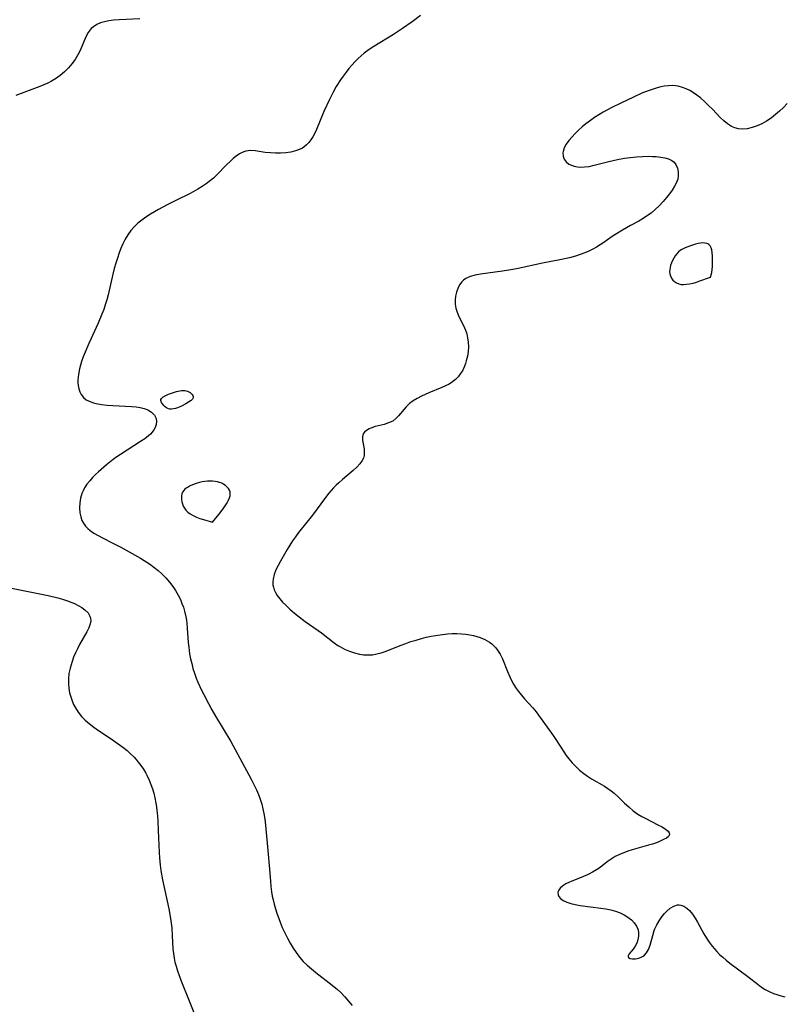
# Model space of a CAD drawing. Header units: inches. Extents: x 1073367 to 1082519, y 1569854 to 1574957.
# Tile 41 of 256: x 1074656 to 1074902, y 1572369 to 1572685. Entities that reach past the tile are written whole.
import ezdxf

# ---------------------------------------------------------------- set-up
doc = ezdxf.new("R2010")
doc.units = ezdxf.units.IN
doc.header["$MEASUREMENT"] = 0
doc.layers.add('CGG_CurvaNivelLidar_v1', color=7, linetype='Continuous', lineweight=30, true_color=0x008008)

msp = doc.modelspace()

# ---------------------------------------------------------------- linework, layer by layer
at = {"layer": 'CGG_CurvaNivelLidar_v1'}
for points in [[(1074785.3785, 1572686.6733, 69.5), (1074782.5997, 1572684.6074, 69.5), (1074779.5612, 1572682.4919, 69.5), (1074778.2518, 1572681.6241, 69.5), (1074776.6517, 1572680.6076, 69.5), (1074770.2768, 1572676.7285, 69.5), (1074768.8253, 1572675.7574, 69.5), (1074767.2639, 1572674.5883, 69.5), (1074766.2708, 1572673.7626, 69.5), (1074765.3163, 1572672.894, 69.5), (1074764.2733, 1572671.8439, 69.5), (1074763.2776, 1572670.7444, 69.5), (1074762.3204, 1572669.6055, 69.5), (1074761.3803, 1572668.4147, 69.5), (1074760.4723, 1572667.1955, 69.5), (1074759.5971, 1572665.9505, 69.5), (1074758.2436, 1572663.8562, 69.5), (1074757.2309, 1572662.0737, 69.5), (1074756.0555, 1572659.7204, 69.5), (1074754.2938, 1572655.782, 69.5), (1074751.8784, 1572650.0605, 69.5), (1074751.3206, 1572648.8672, 69.5), (1074750.7214, 1572647.7311, 69.5), (1074750.0635, 1572646.6707, 69.5), (1074749.431, 1572645.8306, 69.5), (1074748.7239, 1572645.0809, 69.5), (1074747.8752, 1572644.4007, 69.5), (1074747.3679, 1572644.0797, 69.5), (1074746.6541, 1572643.7079, 69.5), (1074745.1893, 1572643.1498, 69.5), (1074743.6255, 1572642.7602, 69.5), (1074741.9958, 1572642.5124, 69.5), (1074740.3283, 1572642.3906, 69.5), (1074738.7086, 1572642.3858, 69.5), (1074737.0961, 1572642.4849, 69.5), (1074735.3886, 1572642.6841, 69.5), (1074732.1659, 1572643.1458, 69.5), (1074730.6251, 1572643.2696, 69.5), (1074729.1931, 1572643.1259, 69.5), (1074728.4847, 1572642.9025, 69.5), (1074727.7937, 1572642.5847, 69.5), (1074727.1114, 1572642.1883, 69.5), (1074726.1021, 1572641.4826, 69.5), (1074725.0999, 1572640.6672, 69.5), (1074724.1048, 1572639.7664, 69.5), (1074723.1172, 1572638.8004, 69.5), (1074719.9009, 1572635.4959, 69.5), (1074718.741, 1572634.414, 69.5), (1074717.8029, 1572633.6249, 69.5), (1074716.4726, 1572632.6252, 69.5), (1074715.1165, 1572631.7091, 69.5), (1074713.7137, 1572630.8464, 69.5), (1074712.2706, 1572630.0359, 69.5), (1074711.014, 1572629.3845, 69.5), (1074706.8835, 1572627.3758, 69.5), (1074703.8843, 1572625.8658, 69.5), (1074701.0653, 1572624.3428, 69.5), (1074698.5632, 1572622.8758, 69.5), (1074697.0378, 1572621.8905, 69.5), (1074695.6872, 1572620.9325, 69.5), (1074694.4116, 1572619.9087, 69.5), (1074693.2379, 1572618.7934, 69.5), (1074692.1829, 1572617.5579, 69.5), (1074691.2418, 1572616.2242, 69.5), (1074690.3986, 1572614.8127, 69.5), (1074689.6036, 1572613.2442, 69.5), (1074688.9146, 1572611.6142, 69.5), (1074688.4487, 1572610.362, 69.5), (1074687.8859, 1572608.7098, 69.5), (1074687.3654, 1572607.0319, 69.5), (1074686.8893, 1572605.3324, 69.5), (1074686.4415, 1572603.544, 69.5), (1074684.8814, 1572596.901, 69.5), (1074684.4635, 1572595.3089, 69.5), (1074683.9981, 1572593.7312, 69.5), (1074683.4837, 1572592.2202, 69.5), (1074682.9157, 1572590.724, 69.5), (1074681.6736, 1572587.7648, 69.5), (1074678.7082, 1572581.213, 69.5), (1074677.5412, 1572578.5218, 69.5), (1074676.9168, 1572576.9789, 69.5), (1074676.3496, 1572575.4393, 69.5), (1074675.9682, 1572574.2599, 69.5), (1074675.651, 1572573.0833, 69.5), (1074675.3236, 1572571.3235, 69.5), (1074675.1821, 1572569.6001, 69.5), (1074675.188, 1572568.673, 69.5), (1074675.2584, 1572567.7743, 69.5), (1074675.4438, 1572566.7125, 69.5), (1074675.7534, 1572565.7232, 69.5), (1074676.2095, 1572564.8261, 69.5), (1074676.9502, 1572563.9191, 69.5), (1074677.8916, 1572563.1749, 69.5), (1074679.2944, 1572562.482, 69.5), (1074680.1629, 1572562.1951, 69.5), (1074681.0813, 1572561.9646, 69.5), (1074682.7689, 1572561.6683, 69.5), (1074684.5402, 1572561.469, 69.5), (1074686.3621, 1572561.3341, 69.5), (1074692.4685, 1572561.0029, 69.5), (1074693.8863, 1572560.8773, 69.5), (1074695.2369, 1572560.6821, 69.5), (1074696.4958, 1572560.3812, 69.5), (1074697.6287, 1572559.9424, 69.5), (1074698.8414, 1572559.1784, 69.5), (1074699.7591, 1572558.2203, 69.5), (1074700.3115, 1572557.1082, 69.5), (1074700.4405, 1572556.1755, 69.5), (1074700.3249, 1572555.2053, 69.5), (1074699.9812, 1572554.2316, 69.5), (1074699.563, 1572553.4905, 69.5), (1074699.0281, 1572552.7719, 69.5), (1074698.471, 1572552.1597, 69.5), (1074697.8446, 1572551.5697, 69.5), (1074696.6604, 1572550.6245, 69.5), (1074695.3547, 1572549.7208, 69.5), (1074688.8337, 1572545.6041, 69.5), (1074687.3559, 1572544.5972, 69.5), (1074686.4778, 1572543.9528, 69.5), (1074684.3259, 1572542.2373, 69.5), (1074681.8416, 1572540.0641, 69.5), (1074680.8339, 1572539.122, 69.5), (1074679.8704, 1572538.1601, 69.5), (1074678.9702, 1572537.166, 69.5), (1074678.0964, 1572536.049, 69.5), (1074677.3405, 1572534.8783, 69.5), (1074676.8577, 1572533.9511, 69.5), (1074676.4593, 1572532.9965, 69.5), (1074676.0204, 1572531.5104, 69.5), (1074675.7733, 1572529.9998, 69.5), (1074675.7144, 1572528.401, 69.5), (1074675.8457, 1572526.8343, 69.5), (1074676.0941, 1572525.5943, 69.5), (1074676.5, 1572524.4173, 69.5), (1074676.9972, 1572523.4756, 69.5), (1074677.6273, 1572522.6014, 69.5), (1074678.3377, 1572521.8381, 69.5), (1074679.1423, 1572521.1381, 69.5), (1074680.3512, 1572520.2838, 69.5), (1074681.6669, 1572519.5061, 69.5), (1074683.0562, 1572518.7749, 69.5), (1074686.4508, 1572517.1024, 69.5), (1074689.0259, 1572515.7718, 69.5), (1074695.2866, 1572512.2602, 69.5), (1074696.5367, 1572511.5083, 69.5), (1074698.2046, 1572510.4222, 69.5), (1074699.5988, 1572509.4126, 69.5), (1074700.936, 1572508.3404, 69.5), (1074702.2087, 1572507.2041, 69.5), (1074703.4708, 1572505.9333, 69.5), (1074704.6457, 1572504.5914, 69.5), (1074705.724, 1572503.1795, 69.5), (1074706.6032, 1572501.8443, 69.5), (1074707.411, 1572500.422, 69.5), (1074708.13, 1572498.9545, 69.5), (1074708.6503, 1572497.7329, 69.5), (1074709.1091, 1572496.4884, 69.5), (1074709.4996, 1572495.2215, 69.5), (1074709.917, 1572493.4202, 69.5), (1074710.0944, 1572492.3408, 69.5), (1074710.2293, 1572491.2518, 69.5), (1074710.3632, 1572489.7421, 69.5), (1074710.6575, 1572485.1767, 69.5), (1074710.8076, 1572483.631, 69.5), (1074711.1111, 1572481.5205, 69.5), (1074711.4082, 1572479.9447, 69.5), (1074711.7622, 1572478.3801, 69.5), (1074712.176, 1572476.83, 69.5), (1074712.6648, 1572475.2655, 69.5), (1074713.2209, 1572473.7223, 69.5), (1074713.7484, 1572472.423, 69.5), (1074714.9162, 1572469.8644, 69.5), (1074715.6274, 1572468.429, 69.5), (1074717.1221, 1572465.5862, 69.5), (1074718.2521, 1572463.5469, 69.5), (1074719.4525, 1572461.465, 69.5), (1074724.3203, 1572453.3278, 69.5), (1074726.5013, 1572449.3781, 69.5), (1074730.8654, 1572441.2387, 69.5), (1074731.7496, 1572439.5147, 69.5), (1074732.584, 1572437.7772, 69.5), (1074733.236, 1572436.2806, 69.5), (1074733.8165, 1572434.7632, 69.5), (1074734.3056, 1572433.2196, 69.5), (1074734.674, 1572431.7148, 69.5), (1074734.9637, 1572430.1865, 69.5), (1074735.2361, 1572428.3532, 69.5), (1074735.4567, 1572426.5021, 69.5), (1074736.405, 1572417.0908, 69.5), (1074736.7172, 1572413.4603, 69.5), (1074737.0772, 1572408.4729, 69.5), (1074737.2419, 1572406.7453, 69.5), (1074737.4566, 1572405.0307, 69.5), (1074737.6927, 1572403.6084, 69.5), (1074737.927, 1572402.4937, 69.5), (1074738.2863, 1572401.0459, 69.5), (1074738.6968, 1572399.6087, 69.5), (1074739.1647, 1572398.1463, 69.5), (1074740.2134, 1572395.2565, 69.5), (1074740.898, 1572393.5728, 69.5), (1074741.6781, 1572391.8622, 69.5), (1074742.5249, 1572390.1847, 69.5), (1074743.4474, 1572388.508, 69.5), (1074744.3663, 1572386.9691, 69.5), (1074745.3476, 1572385.479, 69.5), (1074746.4114, 1572384.0557, 69.5), (1074747.6408, 1572382.6516, 69.5), (1074748.9172, 1572381.4061, 69.5), (1074750.2529, 1572380.2522, 69.5), (1074751.6403, 1572379.1466, 69.5), (1074756.9497, 1572375.0786, 69.5), (1074758.6558, 1572373.6452, 69.5), (1074759.7495, 1572372.6279, 69.5), (1074761.0175, 1572371.302, 69.5), (1074762.2105, 1572369.9077, 69.5), (1074763.3414, 1572368.4631, 69.5)], [(1074695.0668, 1572685.5521, 69), (1074688.4785, 1572685.3253, 69), (1074686.6054, 1572685.1653, 69), (1074685.1638, 1572684.9635, 69), (1074683.7814, 1572684.6791, 69), (1074682.4768, 1572684.2921, 69), (1074681.2729, 1572683.7767, 69), (1074680.1671, 1572683.0758, 69), (1074679.4956, 1572682.4685, 69), (1074679.1307, 1572682.0587, 69), (1074678.5028, 1572681.184, 69), (1074677.7843, 1572679.8629, 69), (1074675.8911, 1572675.44, 69), (1074675.1739, 1572674.0286, 69), (1074674.2867, 1572672.5594, 69), (1074673.283, 1572671.1532, 69), (1074672.164, 1572669.8278, 69), (1074670.8851, 1572668.561, 69), (1074669.4953, 1572667.4029, 69), (1074668.0054, 1572666.3595, 69), (1074666.7356, 1572665.6071, 69), (1074665.5087, 1572664.9708, 69), (1074664.2468, 1572664.3849, 69), (1074662.9572, 1572663.8403, 69), (1074661.2171, 1572663.1671, 69), (1074655.2422, 1572660.9526, 69)], [(1074903.2154, 1572658.4279, 70), (1074902.0385, 1572657.1576, 70), (1074900.8012, 1572655.952, 70), (1074899.508, 1572654.8204, 70), (1074898.038, 1572653.6914, 70), (1074896.5795, 1572652.7347, 70), (1074895.0782, 1572651.8986, 70), (1074893.5493, 1572651.1939, 70), (1074892.0056, 1572650.6431, 70), (1074890.3588, 1572650.2648, 70), (1074888.7253, 1572650.1585, 70), (1074887.556, 1572650.2875, 70), (1074886.4156, 1572650.5875, 70), (1074885.3176, 1572651.0507, 70), (1074884.0377, 1572651.8325, 70), (1074882.8278, 1572652.7983, 70), (1074881.6738, 1572653.8969, 70), (1074879.1843, 1572656.5445, 70), (1074878.078, 1572657.6685, 70), (1074876.7157, 1572658.9556, 70), (1074875.3025, 1572660.1769, 70), (1074874.2197, 1572661.0307, 70), (1074873.108, 1572661.8189, 70), (1074871.9621, 1572662.5212, 70), (1074870.7786, 1572663.115, 70), (1074869.5577, 1572663.5851, 70), (1074868.2144, 1572663.9322, 70), (1074867.3173, 1572664.066, 70), (1074866.4099, 1572664.1265, 70), (1074865.0229, 1572664.0863, 70), (1074863.6252, 1572663.9112, 70), (1074862.2217, 1572663.6254, 70), (1074860.8168, 1572663.247, 70), (1074858.5338, 1572662.4711, 70), (1074856.5416, 1572661.667, 70), (1074853.8268, 1572660.4472, 70), (1074849.7256, 1572658.539, 70), (1074846.8944, 1572657.1327, 70), (1074844.0204, 1572655.5634, 70), (1074842.6217, 1572654.7404, 70), (1074841.2567, 1572653.8815, 70), (1074839.9378, 1572652.9773, 70), (1074838.4995, 1572651.8812, 70), (1074837.3036, 1572650.8614, 70), (1074836.1705, 1572649.8006, 70), (1074835.0984, 1572648.7196, 70), (1074834.0905, 1572647.6382, 70), (1074833.0687, 1572646.4617, 70), (1074832.1904, 1572645.3017, 70), (1074831.5226, 1572644.1525, 70), (1074831.148, 1572643.0102, 70), (1074831.1009, 1572642.5689, 70), (1074831.2025, 1572641.5157, 70), (1074831.5727, 1572640.525, 70), (1074832.1807, 1572639.6478, 70), (1074833.0106, 1572638.9423, 70), (1074833.8292, 1572638.5336, 70), (1074834.759, 1572638.245, 70), (1074835.8092, 1572638.048, 70), (1074836.9279, 1572637.9568, 70), (1074838.0962, 1572637.9846, 70), (1074839.5949, 1572638.1922, 70), (1074841.1402, 1572638.5352, 70), (1074845.8793, 1572639.7579, 70), (1074848.6244, 1572640.3925, 70), (1074850.9151, 1572640.8057, 70), (1074852.8659, 1572641.0721, 70), (1074854.811, 1572641.265, 70), (1074856.7344, 1572641.3826, 70), (1074858.6353, 1572641.4146, 70), (1074859.8975, 1572641.3792, 70), (1074861.1217, 1572641.3068, 70), (1074862.5531, 1572641.1758, 70), (1074863.8894, 1572640.9657, 70), (1074865.0996, 1572640.629, 70), (1074866.1443, 1572640.1105, 70), (1074866.8684, 1572639.4962, 70), (1074867.4429, 1572638.7413, 70), (1074867.9493, 1572637.646, 70), (1074868.2157, 1572636.4339, 70), (1074868.2239, 1572635.1536, 70), (1074868.0148, 1572634.0653, 70), (1074867.6238, 1572632.9916, 70), (1074867.0037, 1572631.7773, 70), (1074866.2415, 1572630.5684, 70), (1074865.3744, 1572629.3665, 70), (1074864.4317, 1572628.1732, 70), (1074863.3032, 1572626.8449, 70), (1074862.1066, 1572625.5559, 70), (1074860.8327, 1572624.3347, 70), (1074859.4625, 1572623.1949, 70), (1074858.324, 1572622.3515, 70), (1074856.926, 1572621.439, 70), (1074855.4807, 1572620.5948, 70), (1074852.8116, 1572619.1406, 70), (1074850.2317, 1572617.6579, 70), (1074847.7695, 1572616.1502, 70), (1074846.6004, 1572615.3868, 70), (1074844.225, 1572613.73, 70), (1074843.0745, 1572612.9675, 70), (1074841.8955, 1572612.2421, 70), (1074840.6867, 1572611.5623, 70), (1074839.4369, 1572610.9328, 70), (1074838.154, 1572610.3677, 70), (1074836.6764, 1572609.8172, 70), (1074835.1645, 1572609.34, 70), (1074833.2626, 1572608.8272, 70), (1074830.0845, 1572608.1087, 70), (1074824.5898, 1572607.05, 70), (1074816.7488, 1572605.4132, 70), (1074815.0533, 1572605.0851, 70), (1074811.6456, 1572604.5311, 70), (1074804.5857, 1572603.5838, 70), (1074802.9011, 1572603.2567, 70), (1074801.3382, 1572602.8008, 70), (1074799.9464, 1572602.1502, 70), (1074799.1974, 1572601.6164, 70), (1074798.6606, 1572601.1006, 70), (1074797.9052, 1572600.1082, 70), (1074797.3085, 1572598.9836, 70), (1074796.864, 1572597.7616, 70), (1074796.5744, 1572596.4711, 70), (1074796.4525, 1572595.2025, 70), (1074796.4934, 1572593.9147, 70), (1074796.7071, 1572592.6324, 70), (1074797.0805, 1572591.3669, 70), (1074797.6913, 1572589.9121, 70), (1074799.1176, 1572587.0256, 70), (1074799.7627, 1572585.5429, 70), (1074800.1772, 1572584.3298, 70), (1074800.4802, 1572583.087, 70), (1074800.6709, 1572581.6494, 70), (1074800.7134, 1572580.1951, 70), (1074800.6199, 1572578.6856, 70), (1074800.4011, 1572577.188, 70), (1074800.0652, 1572575.7184, 70), (1074799.7956, 1572574.8203, 70), (1074799.478, 1572573.9455, 70), (1074798.924, 1572572.7326, 70), (1074798.2453, 1572571.6035, 70), (1074797.4397, 1572570.5692, 70), (1074796.5649, 1572569.6907, 70), (1074795.5944, 1572568.9108, 70), (1074794.5419, 1572568.2316, 70), (1074793.3835, 1572567.6327, 70), (1074792.1726, 1572567.0979, 70), (1074788.0005, 1572565.3736, 70), (1074785.6766, 1572564.3237, 70), (1074784.2791, 1572563.6102, 70), (1074782.9824, 1572562.8273, 70), (1074781.8266, 1572561.9436, 70), (1074780.7553, 1572560.8581, 70), (1074778.285, 1572557.9689, 70), (1074777.4161, 1572557.1125, 70), (1074776.3884, 1572556.3387, 70), (1074775.0717, 1572555.7071, 70), (1074773.6477, 1572555.2649, 70), (1074770.7484, 1572554.5389, 70), (1074769.3723, 1572554.0613, 70), (1074768.7914, 1572553.8018, 70), (1074767.9767, 1572553.3436, 70), (1074767.3247, 1572552.8141, 70), (1074766.8854, 1572552.1956, 70), (1074766.6752, 1572551.2812, 70), (1074766.7247, 1572550.229, 70), (1074767.175, 1572547.2929, 70), (1074767.2611, 1572546.3024, 70), (1074767.2219, 1572545.3043, 70), (1074766.9757, 1572544.3668, 70), (1074766.6261, 1572543.6657, 70), (1074765.8697, 1572542.6214, 70), (1074764.8724, 1572541.5533, 70), (1074763.7198, 1572540.4878, 70), (1074760.2097, 1572537.5256, 70), (1074759.0806, 1572536.5264, 70), (1074758.2052, 1572535.6956, 70), (1074757.3559, 1572534.827, 70), (1074756.5958, 1572533.9859, 70), (1074755.8619, 1572533.1148, 70), (1074754.8262, 1572531.7954, 70), (1074750.5947, 1572526.1356, 70), (1074746.0934, 1572520.4827, 70), (1074745.0972, 1572519.1701, 70), (1074744.1583, 1572517.8298, 70), (1074743.3028, 1572516.4734, 70), (1074742.495, 1572515.0975, 70), (1074740.3009, 1572511.2905, 70), (1074739.5296, 1572509.8859, 70), (1074738.8468, 1572508.488, 70), (1074738.2736, 1572507.005, 70), (1074737.9204, 1572505.5242, 70), (1074737.844, 1572504.6076, 70), (1074737.893, 1572503.7001, 70), (1074738.0486, 1572502.9076, 70), (1074738.3014, 1572502.1296, 70), (1074738.7389, 1572501.1782, 70), (1074739.2932, 1572500.2539, 70), (1074740.0937, 1572499.1751, 70), (1074741.0079, 1572498.1305, 70), (1074742.0084, 1572497.1133, 70), (1074743.367, 1572495.8556, 70), (1074744.7968, 1572494.6289, 70), (1074746.2737, 1572493.432, 70), (1074748.2974, 1572491.9002, 70), (1074752.437, 1572489.0547, 70), (1074753.4938, 1572488.2967, 70), (1074757.5844, 1572485.0344, 70), (1074758.7796, 1572484.1987, 70), (1074759.3885, 1572483.8223, 70), (1074760.8925, 1572483.0238, 70), (1074762.456, 1572482.3568, 70), (1074764.0624, 1572481.8216, 70), (1074765.6979, 1572481.4293, 70), (1074767.0383, 1572481.2309, 70), (1074768.3856, 1572481.1593, 70), (1074769.8573, 1572481.2445, 70), (1074771.3221, 1572481.4891, 70), (1074772.6783, 1572481.846, 70), (1074774.0237, 1572482.2969, 70), (1074775.3622, 1572482.8114, 70), (1074778.8177, 1572484.2286, 70), (1074780.5643, 1572484.8735, 70), (1074782.2238, 1572485.433, 70), (1074783.906, 1572485.954, 70), (1074785.6051, 1572486.4379, 70), (1074787.1513, 1572486.8396, 70), (1074788.7083, 1572487.1926, 70), (1074790.155, 1572487.4618, 70), (1074791.6082, 1572487.6779, 70), (1074794.0419, 1572487.9266, 70), (1074795.5561, 1572488.0032, 70), (1074797.0626, 1572488.0116, 70), (1074798.5557, 1572487.9433, 70), (1074799.8605, 1572487.8116, 70), (1074801.1453, 1572487.6157, 70), (1074802.4046, 1572487.3585, 70), (1074803.4697, 1572487.0856, 70), (1074804.5049, 1572486.7614, 70), (1074806.0671, 1572486.126, 70), (1074807.5039, 1572485.3136, 70), (1074808.2541, 1572484.7557, 70), (1074808.9457, 1572484.1286, 70), (1074809.5516, 1572483.4629, 70), (1074810.1011, 1572482.7414, 70), (1074810.9436, 1572481.3582, 70), (1074811.6685, 1572479.8675, 70), (1074813.322, 1572475.8207, 70), (1074814.0748, 1572474.0791, 70), (1074814.6351, 1572472.9154, 70), (1074815.2451, 1572471.7799, 70), (1074815.9139, 1572470.6818, 70), (1074816.8034, 1572469.4191, 70), (1074817.7674, 1572468.2089, 70), (1074818.7824, 1572467.0372, 70), (1074821.4061, 1572464.1368, 70), (1074822.4871, 1572462.8431, 70), (1074823.2898, 1572461.7892, 70), (1074828.0081, 1572455.2416, 70), (1074828.8735, 1572453.9613, 70), (1074831.4554, 1572449.9895, 70), (1074832.2177, 1572448.8746, 70), (1074833.0168, 1572447.7921, 70), (1074834.0801, 1572446.5094, 70), (1074835.2206, 1572445.2996, 70), (1074836.4346, 1572444.1686, 70), (1074837.8634, 1572443.0155, 70), (1074839.0051, 1572442.2074, 70), (1074840.3014, 1572441.3896, 70), (1074844.4939, 1572438.9847, 70), (1074845.5704, 1572438.2878, 70), (1074846.6073, 1572437.5401, 70), (1074847.5965, 1572436.7382, 70), (1074848.8481, 1572435.5814, 70), (1074850.9121, 1572433.5672, 70), (1074852.2881, 1572432.3069, 70), (1074853.7216, 1572431.1117, 70), (1074855.2256, 1572430.0224, 70), (1074856.4807, 1572429.252, 70), (1074857.7644, 1572428.5539, 70), (1074861.6855, 1572426.6126, 70), (1074863.0245, 1572425.9121, 70), (1074864.1533, 1572425.2209, 70), (1074864.9765, 1572424.5239, 70), (1074865.3302, 1572423.9671, 70), (1074865.3875, 1572423.7095, 70), (1074865.3709, 1572423.4388, 70), (1074865.3143, 1572423.2588, 70), (1074865.0516, 1572422.8537, 70), (1074864.4047, 1572422.3084, 70), (1074863.5061, 1572421.7949, 70), (1074862.4176, 1572421.3039, 70), (1074861.189, 1572420.8271, 70), (1074859.9666, 1572420.3968, 70), (1074858.679, 1572419.984, 70), (1074853.4355, 1572418.5285, 70), (1074852.0403, 1572418.0924, 70), (1074850.6749, 1572417.6045, 70), (1074849.3527, 1572417.0628, 70), (1074847.9149, 1572416.3705, 70), (1074846.582, 1572415.5782, 70), (1074845.3909, 1572414.697, 70), (1074843.087, 1572412.8946, 70), (1074841.8832, 1572412.0644, 70), (1074840.6189, 1572411.2984, 70), (1074839.1919, 1572410.5662, 70), (1074837.7248, 1572409.9198, 70), (1074833.7194, 1572408.3606, 70), (1074833.1874, 1572408.1345, 70), (1074832.0381, 1572407.5714, 70), (1074831.0399, 1572406.9459, 70), (1074830.2446, 1572406.2512, 70), (1074829.7689, 1572405.5992, 70), (1074829.5147, 1572404.9148, 70), (1074829.5445, 1572404.057, 70), (1074829.7618, 1572403.5387, 70), (1074830.3093, 1572402.879, 70), (1074831.2387, 1572402.251, 70), (1074832.3603, 1572401.7333, 70), (1074833.6558, 1572401.2873, 70), (1074835.0841, 1572400.9232, 70), (1074836.6893, 1572400.6343, 70), (1074843.3591, 1572399.8008, 70), (1074844.9376, 1572399.5548, 70), (1074846.5244, 1572399.2292, 70), (1074848.0565, 1572398.8065, 70), (1074849.4839, 1572398.2793, 70), (1074850.8184, 1572397.6409, 70), (1074852.0366, 1572396.8929, 70), (1074853.1484, 1572396.0022, 70), (1074854.0803, 1572395.0126, 70), (1074854.7996, 1572393.9422, 70), (1074855.2603, 1572392.8051, 70), (1074855.4165, 1572391.8588, 70), (1074855.399, 1572390.7399, 70), (1074855.2051, 1572389.6337, 70), (1074854.8625, 1572388.5791, 70), (1074854.3913, 1572387.6171, 70), (1074853.7096, 1572386.6421, 70), (1074852.4246, 1572385.095, 70), (1074852.0923, 1572384.4225, 70), (1074852.0978, 1572384.1335, 70), (1074852.2353, 1572383.8974, 70), (1074852.7575, 1572383.6068, 70), (1074853.54, 1572383.4769, 70), (1074854.4851, 1572383.5075, 70), (1074855.5052, 1572383.7107, 70), (1074856.5183, 1572384.1115, 70), (1074856.9557, 1572384.3701, 70), (1074857.3432, 1572384.6625, 70), (1074858.0143, 1572385.3781, 70), (1074858.6692, 1572386.5367, 70), (1074859.1613, 1572387.9135, 70), (1074859.9809, 1572391.0063, 70), (1074860.4788, 1572392.5987, 70), (1074860.677, 1572393.1156, 70), (1074861.3071, 1572394.4591, 70), (1074862.0608, 1572395.7406, 70), (1074862.9094, 1572396.9453, 70), (1074863.8291, 1572398.0528, 70), (1074864.5421, 1572398.7924, 70), (1074865.6367, 1572399.731, 70), (1074866.764, 1572400.4279, 70), (1074867.911, 1572400.804, 70), (1074868.4762, 1572400.8418, 70), (1074869.0122, 1572400.78, 70), (1074869.9879, 1572400.4276, 70), (1074870.9247, 1572399.816, 70), (1074871.8149, 1572398.9956, 70), (1074872.7769, 1572397.8318, 70), (1074873.5971, 1572396.5966, 70), (1074874.3765, 1572395.2555, 70), (1074876.4088, 1572391.5417, 70), (1074877.2494, 1572390.16, 70), (1074878.1584, 1572388.8122, 70), (1074879.1407, 1572387.5127, 70), (1074879.8447, 1572386.6745, 70), (1074880.5838, 1572385.8663, 70), (1074881.5142, 1572384.9369, 70), (1074882.485, 1572384.0472, 70), (1074883.6394, 1572383.0674, 70), (1074884.8241, 1572382.1217, 70), (1074890.5617, 1572377.8115, 70), (1074893.8908, 1572375.1906, 70), (1074894.9997, 1572374.3849, 70), (1074896.1882, 1572373.6369, 70), (1074897.4311, 1572372.9807, 70), (1074898.8578, 1572372.3715, 70), (1074899.8577, 1572372.018, 70), (1074900.8765, 1572371.7043, 70), (1074902.4993, 1572371.2732, 70)], [(1074653.8203, 1572502.5938, 69), (1074662.3811, 1572500.956, 69), (1074665.6589, 1572500.2708, 69), (1074668.6971, 1572499.5072, 69), (1074670.2704, 1572499.0476, 69), (1074671.797, 1572498.5451, 69), (1074673.2605, 1572497.9912, 69), (1074674.0452, 1572497.6546, 69), (1074675.3017, 1572497.0428, 69), (1074676.4499, 1572496.3742, 69), (1074677.459, 1572495.6413, 69), (1074678.4374, 1572494.6595, 69), (1074678.9509, 1572493.8618, 69), (1074679.2454, 1572493.0036, 69), (1074679.2934, 1572492.0804, 69), (1074679.1244, 1572491.1098, 69), (1074678.6896, 1572489.883, 69), (1074678.0738, 1572488.6098, 69), (1074675.7199, 1572484.4779, 69), (1074675.0207, 1572483.1625, 69), (1074674.3916, 1572481.8341, 69), (1074673.8216, 1572480.4722, 69), (1074673.3115, 1572479.0867, 69), (1074672.9654, 1572478.0177, 69), (1074672.6645, 1572476.9414, 69), (1074672.3005, 1572475.2168, 69), (1074672.1117, 1572473.4853, 69), (1074672.1179, 1572471.9551, 69), (1074672.272, 1572470.4334, 69), (1074672.5308, 1572469.0361, 69), (1074672.8926, 1572467.6611, 69), (1074673.305, 1572466.4472, 69), (1074673.8005, 1572465.2662, 69), (1074674.3839, 1572464.127, 69), (1074675.2803, 1572462.7243, 69), (1074676.326, 1572461.4169, 69), (1074677.509, 1572460.2126, 69), (1074678.803, 1572459.0957, 69), (1074680.2703, 1572457.9833, 69), (1074681.799, 1572456.9203, 69), (1074685.864, 1572454.2297, 69), (1074688.165, 1572452.6413, 69), (1074689.602, 1572451.5559, 69), (1074690.985, 1572450.4147, 69), (1074692.1394, 1572449.3702, 69), (1074693.2334, 1572448.2731, 69), (1074693.9086, 1572447.5255, 69), (1074694.5534, 1572446.7539, 69), (1074695.4313, 1572445.6011, 69), (1074696.2438, 1572444.4045, 69), (1074696.9838, 1572443.1639, 69), (1074697.3088, 1572442.5566, 69), (1074698.0782, 1572440.9262, 69), (1074698.6319, 1572439.5405, 69), (1074699.1198, 1572438.1255, 69), (1074699.5469, 1572436.6867, 69), (1074699.9145, 1572435.2277, 69), (1074700.2675, 1572433.4924, 69), (1074700.4513, 1572432.3389, 69), (1074700.6008, 1572431.1778, 69), (1074700.77, 1572429.4535, 69), (1074700.8938, 1572427.7202, 69), (1074701.0416, 1572424.7752, 69), (1074701.2993, 1572417.6454, 69), (1074701.3993, 1572415.9867, 69), (1074701.6259, 1572413.6054, 69), (1074701.8618, 1572411.9103, 69), (1074702.3995, 1572408.9117, 69), (1074704.3661, 1572399.5183, 69), (1074704.9334, 1572396.4776, 69), (1074705.1659, 1572394.9505, 69), (1074705.3476, 1572393.4212, 69), (1074705.5297, 1572390.9284, 69), (1074705.7581, 1572386.6938, 69), (1074705.9036, 1572385.1724, 69), (1074706.1261, 1572383.6649, 69), (1074706.3919, 1572382.4024, 69), (1074706.7236, 1572381.1521, 69), (1074707.202, 1572379.6406, 69), (1074708.3077, 1572376.6381, 69), (1074710.9633, 1572369.9432, 69), (1074713.1003, 1572364.6906, 69)]]:
    msp.add_polyline3d(points, dxfattribs=at)
for points in [[(1074878.5, 1572602.5387, 70.5), (1074878.5744, 1572602.5697, 70.5), (1074878.6782, 1572602.7963, 70.5), (1074878.8191, 1572603.3109, 70.5), (1074878.9579, 1572604.0637, 70.5), (1074879.0788, 1572604.9918, 70.5), (1074879.1733, 1572606.0436, 70.5), (1074879.2344, 1572607.1676, 70.5), (1074879.2555, 1572608.3113, 70.5), (1074879.229, 1572609.4214, 70.5), (1074879.1469, 1572610.4432, 70.5), (1074879.0001, 1572611.3212, 70.5), (1074878.7802, 1572612.0151, 70.5), (1074878.478, 1572612.5949, 70.5), (1074878.2352, 1572612.9004, 70.5), (1074878.0294, 1572613.0873, 70.5), (1074877.7588, 1572613.2626, 70.5), (1074877.4091, 1572613.4088, 70.5), (1074876.7859, 1572613.5386, 70.5), (1074876.1017, 1572613.5669, 70.5), (1074875.3772, 1572613.513, 70.5), (1074874.6287, 1572613.3889, 70.5), (1074873.7879, 1572613.181, 70.5), (1074872.1032, 1572612.6261, 70.5), (1074870.4686, 1572611.9909, 70.5), (1074869.3709, 1572611.4947, 70.5), (1074868.8677, 1572611.1909, 70.5), (1074868.2549, 1572610.6853, 70.5), (1074867.7057, 1572610.0858, 70.5), (1074867.21, 1572609.4164, 70.5), (1074866.7628, 1572608.6957, 70.5), (1074866.3643, 1572607.9379, 70.5), (1074866.0202, 1572607.154, 70.5), (1074865.7419, 1572606.3527, 70.5), (1074865.5721, 1572605.6795, 70.5), (1074865.4654, 1572605.0071, 70.5), (1074865.4312, 1572604.3438, 70.5), (1074865.4833, 1572603.6983, 70.5), (1074865.6762, 1572602.9617, 70.5), (1074865.9981, 1572602.2784, 70.5), (1074866.4361, 1572601.6662, 70.5), (1074866.9967, 1572601.1341, 70.5), (1074867.6504, 1572600.708, 70.5), (1074868.3795, 1572600.4032, 70.5), (1074869.0865, 1572600.2465, 70.5), (1074869.8921, 1572600.2029, 70.5), (1074870.8307, 1572600.2741, 70.5), (1074871.8583, 1572600.4441, 70.5), (1074872.9505, 1572600.699, 70.5), (1074874.0486, 1572601.0099, 70.5), (1074875.1119, 1572601.3489, 70.5), (1074878.2027, 1572602.4598, 70.5)], [(1074708.5, 1572561.1086, 69.5), (1074707.7389, 1572560.7732, 69.5), (1074707.2117, 1572560.583, 69.5), (1074706.6073, 1572560.4008, 69.5), (1074705.9603, 1572560.2557, 69.5), (1074705.3055, 1572560.178, 69.5), (1074704.6782, 1572560.1993, 69.5), (1074704.1235, 1572560.3371, 69.5), (1074703.6492, 1572560.5712, 69.5), (1074703.2678, 1572560.8693, 69.5), (1074702.927, 1572561.2017, 69.5), (1074702.3399, 1572561.9151, 69.5), (1074702.1115, 1572562.2774, 69.5), (1074701.945, 1572562.6329, 69.5), (1074701.8605, 1572562.974, 69.5), (1074701.8843, 1572563.2923, 69.5), (1074702.0336, 1572563.5771, 69.5), (1074702.285, 1572563.8384, 69.5), (1074702.6115, 1572564.0821, 69.5), (1074703.4129, 1572564.5325, 69.5), (1074704.33, 1572564.9483, 69.5), (1074705.3056, 1572565.333, 69.5), (1074706.8635, 1572565.8304, 69.5), (1074707.9725, 1572566.0632, 69.5), (1074708.5247, 1572566.1248, 69.5), (1074709.0311, 1572566.138, 69.5), (1074709.5278, 1572566.1091, 69.5), (1074710.0085, 1572566.0377, 69.5), (1074710.4651, 1572565.9198, 69.5), (1074710.8867, 1572565.7471, 69.5), (1074711.2733, 1572565.5044, 69.5), (1074711.6086, 1572565.2102, 69.5), (1074711.8886, 1572564.8814, 69.5), (1074712.1034, 1572564.5327, 69.5), (1074712.2351, 1572564.1771, 69.5), (1074712.2166, 1572563.7987, 69.5), (1074711.9909, 1572563.3879, 69.5), (1074711.5943, 1572562.9748, 69.5), (1074711.0819, 1572562.5724, 69.5), (1074709.9238, 1572561.8493, 69.5)], [(1074718.5, 1572523.8162, 70), (1074720.5063, 1572526.3177, 70), (1074721.8996, 1572528.1723, 70), (1074722.5638, 1572529.1376, 70), (1074723.1227, 1572530.0289, 70), (1074723.5821, 1572530.8654, 70), (1074723.9105, 1572531.6122, 70), (1074724.1038, 1572532.2756, 70), (1074724.1885, 1572532.9172, 70), (1074724.1367, 1572533.5313, 70), (1074723.9325, 1572534.0974, 70), (1074723.6005, 1572534.6288, 70), (1074723.169, 1572535.1235, 70), (1074722.658, 1572535.5766, 70), (1074722.0814, 1572535.9799, 70), (1074721.4472, 1572536.3219, 70), (1074720.7578, 1572536.5933, 70), (1074720.0284, 1572536.7981, 70), (1074719.2704, 1572536.9423, 70), (1074718.4925, 1572537.0277, 70), (1074717.6508, 1572537.0538, 70), (1074716.8018, 1572537.0204, 70), (1074715.9522, 1572536.9326, 70), (1074715.1083, 1572536.7905, 70), (1074714.3098, 1572536.6024, 70), (1074713.5253, 1572536.3713, 70), (1074712.015, 1572535.8077, 70), (1074711.3024, 1572535.4812, 70), (1074710.6313, 1572535.1241, 70), (1074710.016, 1572534.7322, 70), (1074709.5821, 1572534.392, 70), (1074709.209, 1572534.013, 70), (1074708.8443, 1572533.4638, 70), (1074708.6302, 1572532.9356, 70), (1074708.4946, 1572532.3196, 70), (1074708.4462, 1572531.6736, 70), (1074708.4771, 1572531.0106, 70), (1074708.5848, 1572530.3431, 70), (1074708.7722, 1572529.6836, 70), (1074709.0696, 1572528.9908, 70), (1074709.4527, 1572528.3272, 70), (1074709.9097, 1572527.6995, 70), (1074710.5003, 1572527.0906, 70), (1074711.2631, 1572526.5074, 70), (1074712.2349, 1572525.9464, 70), (1074713.3095, 1572525.4549, 70), (1074714.4233, 1572525.0297, 70), (1074715.5143, 1572524.6687, 70)]]:
    msp.add_polyline3d(points, close=True, dxfattribs=at)

doc.saveas('drawing.dxf')
